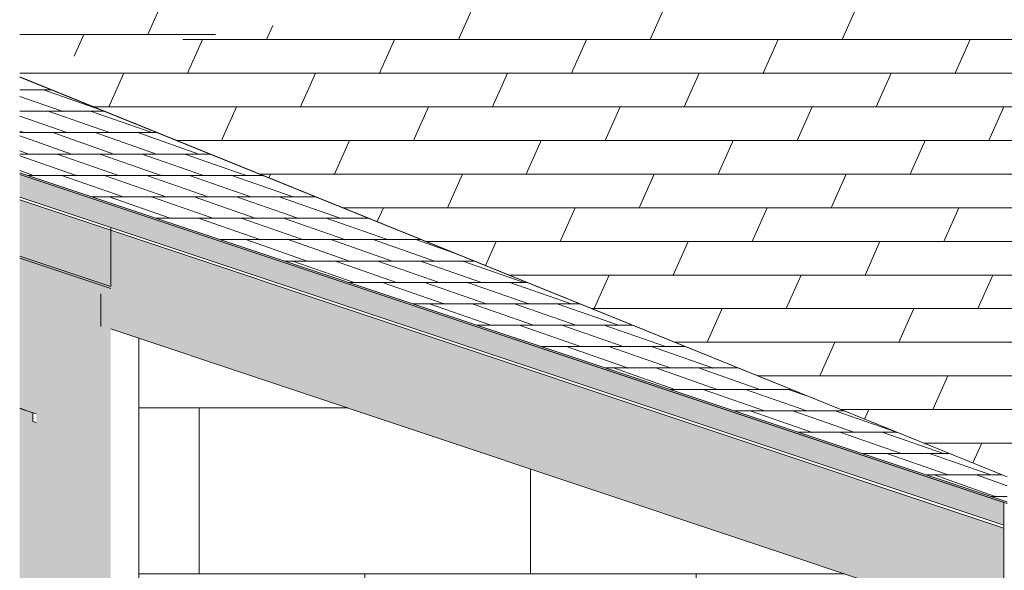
# Model space of a CAD drawing. Header units: millimetres. Extents: x -65 to 293624, y -1905 to 31061.
# Tile 155 of 256: x 104402 to 107373, y 21873 to 23533. Entities that reach past the tile are written whole.
import ezdxf

# ---------------------------------------------------------------- set-up
doc = ezdxf.new("R2010")
doc.units = ezdxf.units.MM
doc.header["$MEASUREMENT"] = 0
for name, color, linetype in [('1232 Välisseinad.AR', 7, 'Continuous'), ('1236 Katuslaed.AR', 7, 'Continuous'), ('1263 Katusekate - plekk.AR', 7, 'Continuous')]:
    doc.layers.add(name, color=color, linetype=linetype)
pattern_1 = [(180, (20443.1, 12361.43), (0, 500), []), (90, (20443.1, 12361.4), (1000, 0), [500, -500]), (90, (19943.1, 12861.4), (1000, 0), [500, -500])]

# ---------------------------------------------------------------- blocks, each defined once
blk = doc.blocks.new('Section Element_1119_3', base_point=(20443.1, 12361.4))
at = {"layer": '1232 Välisseinad.AR', "linetype": 'Continuous', "lineweight": 0, "true_color": 0x000000}
h = blk.add_hatch(dxfattribs=at)
h.set_pattern_fill('Plokk_Panel_100x50_0003', color=178, style=0, pattern_type=2)
h.set_pattern_definition(pattern_1)
h.paths.add_polyline_path([(106995.5, 21827.5), (104761.9, 22571.9), (104761.9, 21394.4), (106242.6, 21628.3)])
h = blk.add_hatch(dxfattribs=at)
h.set_pattern_fill('Plokk_Panel_100x50_0003', color=178, style=0, pattern_type=2)
h.set_pattern_definition(pattern_1)
h.paths.add_polyline_path([(106995.5, 21827.5), (104761.9, 22571.9), (104761.9, 21394.4), (106242.6, 21628.3)])
blk = doc.blocks.new('Section Element_1232_3', base_point=(20443.1, 12361.4))
at = {"layer": '1232 Välisseinad.AR', "linetype": 'Continuous', "lineweight": 0, "true_color": 0x000000}
for points in [[(104676.9, 22906.3), (104676.9, 22696.3), (104646.9, 22706.3), (104646.9, 19956.4), (104676.9, 19956.4), (104676.9, 22906.3)], [(104451.9, 22367.2), (104451.9, 22286.4), (104451.9, 19956.4), (104646.9, 19956.4), (104646.9, 22706.3), (104646.6, 22706.4), (104646.6, 22302.2)], [(104414.4, 22299), (104401.9, 22303.1), (104401.9, 19956.4), (104414.4, 19956.4)], [(104426.9, 22294.8), (104414.4, 22299), (104414.4, 19956.4), (104426.9, 19956.4)], [(104426.9, 22294.8), (104426.9, 19956.4), (104451.9, 19956.4), (104451.9, 22286.4)], [(104676.9, 19956.4), (104708.9, 19956.4), (104708.9, 21067.3), (104676.9, 21058.8)], [(104708.9, 19956.4), (104740.9, 19956.4), (104740.9, 21075.8), (104708.9, 21067.3)], [(104761.9, 21081.3), (104740.9, 21075.8), (104740.9, 19956.4), (104761.9, 19956.4)]]:
    blk.add_hatch(color=178, dxfattribs=at).paths.add_polyline_path(points)
at = {"layer": '1232 Välisseinad.AR', "color": 7, "linetype": 'Continuous', "lineweight": 13}
for p, q in [((104676.9, 22906.3), (104676.9, 22728)), ((104646.6, 22706.4), (104646.6, 22608)), ((104761.9, 22571.9), (104761.9, 21236.7)), ((104401.9, 20361.4), (104401.9, 20054.9))]:
    blk.add_line(p, q, dxfattribs=at)
at = {"layer": '1232 Välisseinad.AR', "color": 7, "linetype": 'Continuous', "lineweight": 15}
blk.add_line((104761.9, 21081.3), (104761.9, 19956.4), dxfattribs=at)
at = {"layer": '1232 Välisseinad.AR', "color": 7, "linetype": 'Continuous', "lineweight": 13, "flags": 128}
for points in [[(104663.4, 19956.4), (104646.9, 19956.4), (104610.4, 19956.4)], [(104761.9, 19956.4), (104740.9, 19956.4), (104708.9, 19956.4), (104681.9, 19956.4)]]:
    blk.add_lwpolyline(points, dxfattribs=at)
blk = doc.blocks.new('Section Element_1401_3', base_point=(20443.1, 12361.4))
at = {"layer": '1236 Katuslaed.AR', "linetype": 'Continuous', "lineweight": 0, "true_color": 0x000000}
blk.add_hatch(color=178, dxfattribs=at).paths.add_polyline_path([(104646.6, 22302.2), (104646.6, 22401.9), (104401.9, 22483.6), (104401.9, 22383.9)])
blk = doc.blocks.new('Section Element_1403_3', base_point=(20443.1, 12361.4))
at = {"layer": '1236 Katuslaed.AR', "linetype": 'Continuous', "lineweight": 0, "true_color": 0x000000}
blk.add_hatch(color=178, dxfattribs=at).paths.add_polyline_path([(104646.6, 22608), (104646.6, 22608), (104646.6, 22606.7), (104401.9, 22688.3), (104401.9, 22483.6), (104646.6, 22401.9)])
at = {"layer": '1236 Katuslaed.AR', "color": 7, "linetype": 'Continuous', "lineweight": 13}
blk.add_line((104646.6, 22608), (104646.6, 22608), dxfattribs=at)
blk = doc.blocks.new('Section Element_1405_3', base_point=(20443.1, 12361.4))
at = {"layer": '1236 Katuslaed.AR', "linetype": 'Continuous', "lineweight": 0, "true_color": 0x000000}
blk.add_hatch(color=178, dxfattribs=at).paths.add_polyline_path([(104401.9, 22688.3), (104646.6, 22606.7), (104646.6, 22706.4), (104401.9, 22788)])
at = {"layer": '1236 Katuslaed.AR', "color": 7, "linetype": 'Continuous', "lineweight": 13}
blk.add_line((104646.6, 22706.4), (104646.6, 22608), dxfattribs=at)
blk = doc.blocks.new('Section Element_1407_3', base_point=(20443.1, 12361.4))
at = {"layer": '1236 Katuslaed.AR', "linetype": 'Continuous', "lineweight": 0, "true_color": 0x000000}
blk.add_hatch(color=178, dxfattribs=at).paths.add_polyline_path([(104401.9, 22788), (104676.9, 22696.3), (104676.9, 22728), (104401.9, 22819.7)])
at = {"layer": '1236 Katuslaed.AR', "color": 7, "linetype": 'Continuous', "lineweight": 13}
blk.add_line((104401.9, 22819.7), (104676.9, 22728), dxfattribs=at)
at = {"layer": '1236 Katuslaed.AR', "color": 7, "linetype": 'Continuous', "lineweight": 15}
blk.add_line((104646.6, 22706.4), (104646.6, 22706.4), dxfattribs=at)
blk = doc.blocks.new('Section Element_1409_3', base_point=(20443.1, 12361.4))
at = {"layer": '1236 Katuslaed.AR', "linetype": 'Continuous', "lineweight": 0, "true_color": 0x000000}
for points in [[(107371.9, 22042.7), (104401.9, 23031.5), (104401.9, 23027.5), (107371.9, 22038.5)], [(107371.9, 22038.5), (104401.9, 23027.5), (104401.9, 22997.9), (107371.9, 22009)]]:
    blk.add_hatch(color=178, dxfattribs=at).paths.add_polyline_path(points)
at = {"layer": '1236 Katuslaed.AR', "color": 7, "linetype": 'Continuous', "lineweight": 15, "flags": 128}
blk.add_lwpolyline([(104401.9, 22997.9), (104676.9, 22906.3), (107371.9, 22009)], dxfattribs=at)
at = {"layer": '1236 Katuslaed.AR', "color": 7, "linetype": 'Continuous', "lineweight": 13, "flags": 128}
blk.add_lwpolyline([(107371.9, 22042.7), (107371.9, 22038.5), (107371.9, 22009)], dxfattribs=at)
blk = doc.blocks.new('Section Element_1411_3', base_point=(20443.1, 12361.4))
at = {"layer": '1236 Katuslaed.AR', "linetype": 'Continuous', "lineweight": 0, "true_color": 0x000000}
blk.add_hatch(color=178, dxfattribs=at).paths.add_polyline_path([(107371.9, 22069.1), (104401.9, 23057.7), (104401.9, 23031.5), (107371.9, 22042.7)])
at = {"layer": '1236 Katuslaed.AR', "color": 7, "linetype": 'Continuous', "lineweight": 13}
blk.add_line((107371.9, 22069.1), (107371.9, 22042.7), dxfattribs=at)
blk = doc.blocks.new('Section Element_1413_3', base_point=(20443.1, 12361.4))
at = {"layer": '1236 Katuslaed.AR', "linetype": 'Continuous', "lineweight": 0, "true_color": 0x000000}
blk.add_hatch(color=178, dxfattribs=at).paths.add_polyline_path([(107371.9, 22069.1), (107371.9, 22077.5), (104401.9, 23066.1), (104401.9, 23057.7)])
at = {"layer": '1236 Katuslaed.AR', "color": 7, "linetype": 'Continuous', "lineweight": 15}
blk.add_line((104401.9, 23066.1), (107371.9, 22077.5), dxfattribs=at)
at = {"layer": '1236 Katuslaed.AR', "color": 7, "linetype": 'Continuous', "lineweight": 13}
blk.add_line((107371.9, 22077.5), (107371.9, 22069.1), dxfattribs=at)
blk = doc.blocks.new('*X1520', base_point=(20443.1, 12361.4))
at = {"layer": '1263 Katusekate - plekk.AR', "color": 7, "linetype": 'Continuous', "lineweight": 13}
for p, q in [((104834.2, 23589.5), (104788.9, 23488.1)), ((104788.9, 23488.1), (104401.9, 23488.1)), ((104401.9, 23488.1), (104981.9, 23488.1)), ((104595.9, 23488.1), (104566.5, 23422.2)), ((104992.9, 23488.1), (104788.9, 23488.1)), ((104981.9, 23488.1), (104992.9, 23488.1))]:
    blk.add_line(p, q, dxfattribs=at)
blk = doc.blocks.new('Section Element_1416_3', base_point=(20443.1, 12361.4))
at = {"layer": '1263 Katusekate - plekk.AR', "lineweight": 0}
blk.add_blockref('*X1520', (20443.1, 12361.4), dxfattribs=at)
blk = doc.blocks.new('*X1544', base_point=(20443.1, 12361.4))
at = {"layer": '1263 Katusekate - plekk.AR', "color": 7, "linetype": 'Continuous', "lineweight": 13}
for p, q in [((104497.2, 23321.2), (104401.9, 23321.2)), ((104401.9, 23321.2), (104497.2, 23321.2)), ((104401.9, 23301.4), (104530.2, 23256.7)), ((104473.5, 23321.2), (104645.6, 23261.1)), ((104401.9, 23256.7), (104444.7, 23256.7)), ((104401.9, 23256.7), (104401.9, 23256.7)), ((104401.9, 23256.7), (104530.2, 23256.7)), ((104401.9, 23241.8), (104544.1, 23192.1)), ((104444.7, 23256.7), (104530.2, 23256.7)), ((104487.4, 23256.7), (104672.4, 23192.1)), ((104530.2, 23256.7), (104656.7, 23256.7)), ((104530.2, 23256.7), (104656.7, 23256.7)), ((104615.7, 23256.7), (104800.6, 23192.1)), ((104401.9, 23197), (104415.9, 23192.1)), ((104401.9, 23192.1), (104458.6, 23192.1)), ((104401.9, 23182.1), (104558, 23127.6)), ((104458.6, 23192.1), (104715.1, 23192.1)), ((104501.4, 23192.1), (104686.3, 23127.6)), ((104629.6, 23192.1), (104814.6, 23127.6)), ((104715.1, 23192.1), (104816.1, 23192.1)), ((104757.9, 23192.1), (104942.8, 23127.6)), ((104401.9, 23137.4), (104429.8, 23127.6)), ((104558, 23127.6), (104401.9, 23127.6)), ((104401.9, 23127.6), (104429.8, 23127.6)), ((104401.9, 23122.5), (104572, 23063.1)), ((104429.8, 23127.6), (104600.8, 23127.6)), ((104515.3, 23127.6), (104700.2, 23063.1)), ((104643.5, 23127.6), (104558, 23127.6)), ((104600.8, 23127.6), (104643.5, 23127.6)), ((104814.6, 23127.6), (104643.5, 23127.6)), ((104643.5, 23127.6), (104828.5, 23063.1)), ((104643.5, 23127.6), (104686.3, 23127.6)), ((104686.3, 23127.6), (104857.3, 23127.6)), ((104771.8, 23127.6), (104956.7, 23063.1)), ((104900.1, 23127.6), (104814.6, 23127.6)), ((104857.3, 23127.6), (104900.1, 23127.6)), ((104975.5, 23127.6), (104900.1, 23127.6)), ((104900.1, 23127.6), (105085, 23063.1)), ((104900.1, 23127.6), (104942.8, 23127.6)), ((104942.8, 23127.6), (104975.5, 23127.6)), ((104401.9, 23077.7), (104443.7, 23063.1)), ((104426.6, 23063.1), (104486.5, 23063.1)), ((104426.6, 23063.1), (104572, 23063.1)), ((104486.5, 23063.1), (104572, 23063.1)), ((104529.2, 23063.1), (104714.1, 22998.6)), ((104572, 23063.1), (104743, 23063.1)), ((104572, 23063.1), (104828.5, 23063.1)), ((104657.5, 23063.1), (104842.4, 22998.6)), ((104743, 23063.1), (104828.5, 23063.1)), ((104785.7, 23063.1), (104970.7, 22998.6)), ((104828.5, 23063.1), (104999.5, 23063.1)), ((104828.5, 23063.1), (105085, 23063.1)), ((104914, 23063.1), (105098.9, 22998.6)), ((104999.5, 23063.1), (105085, 23063.1)), ((105042.2, 23063.1), (105227.2, 22998.6)), ((105085, 23063.1), (105134.9, 23063.1)), ((105085, 23063.1), (105134.9, 23063.1)), ((104620.4, 22998.6), (104756.9, 22998.6)), ((104671.4, 22998.6), (104856.3, 22934.1)), ((104756.9, 22998.6), (105013.4, 22998.6)), ((104799.6, 22998.6), (104984.6, 22934.1)), ((104927.9, 22998.6), (105112.8, 22934.1)), ((105013.4, 22998.6), (105269.9, 22998.6)), ((105056.2, 22998.6), (105241.1, 22934.1)), ((105184.4, 22998.6), (105369.4, 22934.1)), ((105269.9, 22998.6), (105294.4, 22998.6)), ((104856.3, 22934.1), (104814.2, 22934.1)), ((104814.2, 22934.1), (104899.1, 22934.1)), ((104941.8, 22934.1), (104856.3, 22934.1)), ((104899.1, 22934.1), (104941.8, 22934.1)), ((105112.8, 22934.1), (104941.8, 22934.1)), ((104941.8, 22934.1), (105126.8, 22869.6)), ((104941.8, 22934.1), (104984.6, 22934.1)), ((104984.6, 22934.1), (105155.6, 22934.1)), ((105070.1, 22934.1), (105255, 22869.6)), ((105198.4, 22934.1), (105112.8, 22934.1)), ((105155.6, 22934.1), (105198.4, 22934.1)), ((105369.4, 22934.1), (105198.4, 22934.1)), ((105198.4, 22934.1), (105383.3, 22869.6)), ((105198.4, 22934.1), (105241.1, 22934.1)), ((105241.1, 22934.1), (105412.1, 22934.1)), ((105326.6, 22934.1), (105511.5, 22869.6)), ((105453.8, 22934.1), (105369.4, 22934.1)), ((105412.1, 22934.1), (105453.8, 22934.1)), ((105008, 22869.6), (105041.3, 22869.6)), ((105008, 22869.6), (105126.8, 22869.6)), ((105041.3, 22869.6), (105126.8, 22869.6)), ((105084, 22869.6), (105269, 22805.1)), ((105126.8, 22869.6), (105297.8, 22869.6)), ((105126.8, 22869.6), (105383.3, 22869.6)), ((105212.3, 22869.6), (105397.2, 22805.1)), ((105297.8, 22869.6), (105383.3, 22869.6)), ((105340.5, 22869.6), (105525.5, 22805.1)), ((105383.3, 22869.6), (105554.3, 22869.6)), ((105383.3, 22869.6), (105613.2, 22869.6)), ((105468.8, 22869.6), (105653.7, 22805.1)), ((105554.3, 22869.6), (105613.2, 22869.6)), ((105597.1, 22869.6), (105714.2, 22828.8)), ((105201.8, 22805.1), (105311.7, 22805.1)), ((105226.2, 22805.1), (105411.1, 22740.6)), ((105311.7, 22805.1), (105568.2, 22805.1)), ((105354.5, 22805.1), (105539.4, 22740.6)), ((105482.7, 22805.1), (105667.7, 22740.6)), ((105568.2, 22805.1), (105772.6, 22805.1)), ((105611, 22805.1), (105795.9, 22740.6)), ((105739.2, 22805.1), (105924.2, 22740.6)), ((105411.1, 22740.6), (105395.6, 22740.6)), ((105395.6, 22740.6), (105453.9, 22740.6)), ((105496.6, 22740.6), (105411.1, 22740.6)), ((105453.9, 22740.6), (105496.6, 22740.6)), ((105667.7, 22740.6), (105496.6, 22740.6)), ((105496.6, 22740.6), (105681.6, 22676.1)), ((105496.6, 22740.6), (105539.4, 22740.6)), ((105539.4, 22740.6), (105710.4, 22740.6)), ((105624.9, 22740.6), (105809.8, 22676.1)), ((105753.2, 22740.6), (105667.7, 22740.6)), ((105710.4, 22740.6), (105753.2, 22740.6)), ((105924.2, 22740.6), (105753.2, 22740.6)), ((105753.2, 22740.6), (105938.1, 22676.1)), ((105753.2, 22740.6), (105795.9, 22740.6)), ((105795.9, 22740.6), (105932.1, 22740.6)), ((105881.4, 22740.6), (106066.4, 22676.1)), ((105932.1, 22740.6), (105924.2, 22740.6)), ((105589.4, 22676.1), (105596.1, 22676.1)), ((105589.4, 22676.1), (105681.6, 22676.1)), ((105596.1, 22676.1), (105681.6, 22676.1)), ((105638.8, 22676.1), (105823.8, 22611.6)), ((105681.6, 22676.1), (105852.6, 22676.1)), ((105681.6, 22676.1), (105938.1, 22676.1)), ((105767.1, 22676.1), (105952, 22611.6)), ((105852.6, 22676.1), (105938.1, 22676.1)), ((105895.3, 22676.1), (106080.3, 22611.6)), ((105938.1, 22676.1), (106091.5, 22676.1)), ((105938.1, 22676.1), (106091.5, 22676.1)), ((106023.6, 22676.1), (106208.5, 22611.6)), ((105783.2, 22611.6), (105866.5, 22611.6)), ((105866.5, 22611.6), (106123, 22611.6)), ((105909.3, 22611.6), (106094.2, 22547.1)), ((106037.5, 22611.6), (106222.5, 22547.1)), ((106123, 22611.6), (106250.9, 22611.6)), ((106165.8, 22611.6), (106350.7, 22547.1)), ((105977, 22547.1), (106008.7, 22547.1)), ((106051.5, 22547.1), (105977, 22547.1)), ((106008.7, 22547.1), (106051.5, 22547.1)), ((106222.5, 22547.1), (106051.5, 22547.1)), ((106051.5, 22547.1), (106236.4, 22482.6)), ((106051.5, 22547.1), (106094.2, 22547.1)), ((106094.2, 22547.1), (106265.2, 22547.1)), ((106179.7, 22547.1), (106364.6, 22482.6)), ((106308, 22547.1), (106222.5, 22547.1)), ((106265.2, 22547.1), (106308, 22547.1)), ((106410.3, 22547.1), (106308, 22547.1)), ((106308, 22547.1), (106492.9, 22482.6)), ((106308, 22547.1), (106350.7, 22547.1)), ((106350.7, 22547.1), (106410.3, 22547.1)), ((106170.7, 22482.6), (106236.4, 22482.6)), ((106170.7, 22482.6), (106236.4, 22482.6)), ((106193.6, 22482.6), (106378.6, 22418.1)), ((106236.4, 22482.6), (106407.4, 22482.6)), ((106236.4, 22482.6), (106492.9, 22482.6)), ((106321.9, 22482.6), (106506.8, 22418.1)), ((106407.4, 22482.6), (106492.9, 22482.6)), ((106450.2, 22482.6), (106635.1, 22418.1)), ((106492.9, 22482.6), (106569.8, 22482.6)), ((106492.9, 22482.6), (106569.8, 22482.6)), ((106364.5, 22418.1), (106421.3, 22418.1)), ((106421.3, 22418.1), (106677.8, 22418.1)), ((106464.1, 22418.1), (106649, 22353.6)), ((106592.3, 22418.1), (106777.3, 22353.6)), ((106677.8, 22418.1), (106729.2, 22418.1)), ((106720.6, 22418.1), (106782.9, 22396.4)), ((106558.3, 22353.6), (106563.5, 22353.6)), ((106606.3, 22353.6), (106558.3, 22353.6)), ((106563.5, 22353.6), (106606.3, 22353.6)), ((106777.3, 22353.6), (106606.3, 22353.6)), ((106606.3, 22353.6), (106791.2, 22289.1)), ((106606.3, 22353.6), (106649, 22353.6)), ((106649, 22353.6), (106820, 22353.6)), ((106734.5, 22353.6), (106919.5, 22289.1)), ((106862.8, 22353.6), (106777.3, 22353.6)), ((106820, 22353.6), (106862.8, 22353.6)), ((106888.6, 22353.6), (106862.8, 22353.6)), ((106862.8, 22353.6), (107047.7, 22289.1)), ((106862.8, 22353.6), (106888.6, 22353.6)), ((106752.1, 22289.1), (106791.2, 22289.1)), ((106752.1, 22289.1), (106791.2, 22289.1)), ((106791.2, 22289.1), (106962.2, 22289.1)), ((106791.2, 22289.1), (107047.7, 22289.1)), ((106876.7, 22289.1), (107061.6, 22224.6)), ((106962.2, 22289.1), (107047.7, 22289.1)), ((107005, 22289.1), (107189.9, 22224.6)), ((107047.7, 22289.1), (107048, 22289.1)), ((107047.7, 22289.1), (107048, 22289.1)), ((106945.9, 22224.6), (106976.1, 22224.6)), ((106976.1, 22224.6), (107207.5, 22224.6)), ((107018.9, 22224.6), (107203.8, 22160.1)), ((107147.1, 22224.6), (107332.1, 22160.1)), ((107161.1, 22160.1), (107139.7, 22160.1)), ((107139.7, 22160.1), (107161.1, 22160.1)), ((107332.1, 22160.1), (107161.1, 22160.1)), ((107161.1, 22160.1), (107346, 22095.6)), ((107161.1, 22160.1), (107203.8, 22160.1)), ((107203.8, 22160.1), (107366.9, 22160.1)), ((107289.3, 22160.1), (107381.9, 22127.8)), ((107366.9, 22160.1), (107332.1, 22160.1)), ((107333.5, 22095.6), (107346, 22095.6)), ((107333.5, 22095.6), (107346, 22095.6)), ((107346, 22095.6), (107381.9, 22095.6)), ((107346, 22095.6), (107381.9, 22095.6))]:
    blk.add_line(p, q, dxfattribs=at)
for p in [(104530.2, 23256.7), (104530.2, 23256.7), (104530.2, 23256.7), (104530.2, 23256.7), (104572, 23063.1), (104572, 23063.1), (104572, 23063.1), (104572, 23063.1), (104828.5, 23063.1), (104828.5, 23063.1), (104828.5, 23063.1), (104828.5, 23063.1), (105085, 23063.1), (105085, 23063.1), (105085, 23063.1), (105085, 23063.1), (105126.8, 22869.6), (105126.8, 22869.6), (105126.8, 22869.6), (105126.8, 22869.6), (105383.3, 22869.6), (105383.3, 22869.6), (105383.3, 22869.6), (105383.3, 22869.6), (105681.6, 22676.1), (105681.6, 22676.1), (105681.6, 22676.1), (105681.6, 22676.1), (105938.1, 22676.1), (105938.1, 22676.1), (105938.1, 22676.1), (105938.1, 22676.1), (106236.4, 22482.6), (106236.4, 22482.6), (106236.4, 22482.6), (106236.4, 22482.6), (106492.9, 22482.6), (106492.9, 22482.6), (106492.9, 22482.6), (106492.9, 22482.6), (106791.2, 22289.1), (106791.2, 22289.1), (106791.2, 22289.1), (106791.2, 22289.1), (107047.7, 22289.1), (107047.7, 22289.1), (107047.7, 22289.1), (107047.7, 22289.1), (107346, 22095.6), (107346, 22095.6), (107346, 22095.6), (107346, 22095.6)]:
    blk.add_point(p, dxfattribs=at)
blk = doc.blocks.new('Section Element_1436_3', base_point=(20443.1, 12361.4))
at = {"layer": '1263 Katusekate - plekk.AR', "linetype": 'Continuous', "lineweight": 0, "true_color": 0x000000}
blk.add_hatch(color=178, dxfattribs=at).paths.add_polyline_path([(107381.9, 22079.5), (104401.9, 23071.4), (104401.9, 23066.1), (107381.9, 22074.2)])
at = {"layer": '1263 Katusekate - plekk.AR', "color": 7, "linetype": 'Continuous', "lineweight": 13}
blk.add_line((107381.9, 22154), (104401.9, 23359.7), dxfattribs=at)
at = {"layer": '1263 Katusekate - plekk.AR', "color": 7, "linetype": 'Continuous', "lineweight": 15}
for p, q in [((104401.9, 23071.4), (107381.9, 22079.5)), ((104401.9, 23066.1), (107381.9, 22074.2))]:
    blk.add_line(p, q, dxfattribs=at)
at = {"layer": '1263 Katusekate - plekk.AR', "lineweight": 0}
blk.add_blockref('*X1544', (20443.1, 12361.4), dxfattribs=at)
blk = doc.blocks.new('*X1546', base_point=(20443.1, 12361.4))
at = {"layer": '1263 Katusekate - plekk.AR', "color": 7, "linetype": 'Continuous', "lineweight": 13}
for p, q in [((105771.2, 23574.1), (105725.9, 23472.7)), ((106350.1, 23574.1), (106304.9, 23472.7)), ((106929.1, 23574.1), (106883.8, 23472.7)), ((105165.8, 23514.8), (105147, 23472.7)), ((105147, 23472.7), (104893.8, 23472.7)), ((104893.8, 23472.7), (105340, 23472.7)), ((104954, 23472.7), (104908.7, 23371.3)), ((105533, 23472.7), (105147, 23472.7)), ((105340, 23472.7), (105533, 23472.7)), ((105533, 23472.7), (105487.7, 23371.3)), ((106304.9, 23472.7), (105533, 23472.7)), ((105533, 23472.7), (105725.9, 23472.7)), ((105725.9, 23472.7), (106497.8, 23472.7)), ((106111.9, 23472.7), (106066.6, 23371.3)), ((106690.8, 23472.7), (106304.9, 23472.7)), ((106497.8, 23472.7), (106690.8, 23472.7)), ((106690.8, 23472.7), (106645.5, 23371.3)), ((107462.7, 23472.7), (106690.8, 23472.7)), ((106690.8, 23472.7), (106883.8, 23472.7)), ((106883.8, 23472.7), (107655.7, 23472.7)), ((107269.7, 23472.7), (107224.5, 23371.3)), ((104401.9, 23371.3), (105101.7, 23371.3)), ((104401.9, 23371.3), (105487.7, 23371.3)), ((104715.8, 23371.3), (104670.5, 23269.9)), ((105101.7, 23371.3), (105487.7, 23371.3)), ((105294.7, 23371.3), (105249.4, 23269.9)), ((105487.7, 23371.3), (106259.6, 23371.3)), ((105487.7, 23371.3), (106645.5, 23371.3)), ((105873.6, 23371.3), (105828.3, 23269.9)), ((106259.6, 23371.3), (106645.5, 23371.3)), ((106452.5, 23371.3), (106407.3, 23269.9)), ((106645.5, 23371.3), (107417.4, 23371.3)), ((106645.5, 23371.3), (107803.4, 23371.3)), ((107031.5, 23371.3), (106986.2, 23269.9)), ((104625.1, 23269.9), (105442.4, 23269.9)), ((105056.4, 23269.9), (105011.1, 23168.5)), ((105442.4, 23269.9), (106600.2, 23269.9)), ((105635.4, 23269.9), (105590.1, 23168.5)), ((106214.3, 23269.9), (106169, 23168.5)), ((106600.2, 23269.9), (107758.1, 23269.9)), ((106793.2, 23269.9), (106747.9, 23168.5)), ((107372.1, 23269.9), (107326.9, 23168.5)), ((105011.1, 23168.5), (104875.7, 23168.5)), ((104875.7, 23168.5), (105204.1, 23168.5)), ((105397.1, 23168.5), (105011.1, 23168.5)), ((105204.1, 23168.5), (105397.1, 23168.5)), ((105397.1, 23168.5), (105351.8, 23067.1)), ((106169, 23168.5), (105397.1, 23168.5)), ((105397.1, 23168.5), (105590.1, 23168.5)), ((105590.1, 23168.5), (106362, 23168.5)), ((105976, 23168.5), (105930.7, 23067.1)), ((106555, 23168.5), (106169, 23168.5)), ((106362, 23168.5), (106555, 23168.5)), ((106555, 23168.5), (106509.7, 23067.1)), ((107326.9, 23168.5), (106555, 23168.5)), ((106555, 23168.5), (106747.9, 23168.5)), ((106747.9, 23168.5), (107519.8, 23168.5)), ((107133.9, 23168.5), (107088.6, 23067.1)), ((107712.8, 23168.5), (107326.9, 23168.5)), ((105126.4, 23067.1), (105351.8, 23067.1)), ((105126.4, 23067.1), (105351.8, 23067.1)), ((105158.8, 23067.1), (105153.9, 23056)), ((105351.8, 23067.1), (106123.7, 23067.1)), ((105351.8, 23067.1), (106509.7, 23067.1)), ((105737.8, 23067.1), (105692.5, 22965.7)), ((106123.7, 23067.1), (106509.7, 23067.1)), ((106316.7, 23067.1), (106271.4, 22965.7)), ((106509.7, 23067.1), (107281.6, 23067.1)), ((106509.7, 23067.1), (107667.5, 23067.1)), ((106895.6, 23067.1), (106850.3, 22965.7)), ((107281.6, 23067.1), (107667.5, 23067.1)), ((105377, 22965.7), (106464.4, 22965.7)), ((105499.5, 22965.7), (105480.8, 22923.7)), ((106078.4, 22965.7), (106033.2, 22864.3)), ((106464.4, 22965.7), (107622.3, 22965.7)), ((106657.4, 22965.7), (106612.1, 22864.3)), ((107236.3, 22965.7), (107191, 22864.3)), ((106033.2, 22864.3), (105627.6, 22864.3)), ((105627.6, 22864.3), (106226.1, 22864.3)), ((105840.2, 22864.3), (105807.6, 22791.5)), ((106419.1, 22864.3), (106033.2, 22864.3)), ((106226.1, 22864.3), (106419.1, 22864.3)), ((106419.1, 22864.3), (106373.8, 22762.9)), ((107191, 22864.3), (106419.1, 22864.3)), ((106419.1, 22864.3), (106612.1, 22864.3)), ((106612.1, 22864.3), (107384, 22864.3)), ((106998, 22864.3), (106952.8, 22762.9)), ((107577, 22864.3), (107191, 22864.3)), ((105878.2, 22762.9), (105987.9, 22762.9)), ((105878.2, 22762.9), (106373.8, 22762.9)), ((105987.9, 22762.9), (106373.8, 22762.9)), ((106180.8, 22762.9), (106135.6, 22661.5)), ((106373.8, 22762.9), (107145.7, 22762.9)), ((106373.8, 22762.9), (107531.7, 22762.9)), ((106759.8, 22762.9), (106714.5, 22661.5)), ((107145.7, 22762.9), (107531.7, 22762.9)), ((107338.7, 22762.9), (107293.4, 22661.5)), ((106128.8, 22661.5), (106328.5, 22661.5)), ((106328.5, 22661.5), (107486.4, 22661.5)), ((106521.5, 22661.5), (106476.2, 22560.1)), ((107100.4, 22661.5), (107055.2, 22560.1)), ((107055.2, 22560.1), (106379.4, 22560.1)), ((106379.4, 22560.1), (106476.2, 22560.1)), ((106476.2, 22560.1), (107248.1, 22560.1)), ((106862.2, 22560.1), (106816.9, 22458.7)), ((107441.1, 22560.1), (107055.2, 22560.1)), ((107248.1, 22560.1), (107441.1, 22560.1)), ((106630, 22458.7), (107009.9, 22458.7)), ((106630, 22458.7), (107395.8, 22458.7)), ((107009.9, 22458.7), (107395.8, 22458.7)), ((107202.9, 22458.7), (107157.6, 22357.3)), ((106880.7, 22357.3), (107350.5, 22357.3)), ((106964.6, 22357.3), (106951.7, 22328.6)), ((107350.5, 22357.3), (108508.4, 22357.3)), ((107305.3, 22255.9), (107131.3, 22255.9)), ((107131.3, 22255.9), (107305.3, 22255.9)), ((107305.3, 22255.9), (107278.6, 22196.3)), ((108038.1, 22255.9), (107305.3, 22255.9)), ((107305.3, 22255.9), (107498.2, 22255.9))]:
    blk.add_line(p, q, dxfattribs=at)
for p in [(105487.7, 23371.3), (105487.7, 23371.3), (105487.7, 23371.3), (105487.7, 23371.3), (106645.5, 23371.3), (106645.5, 23371.3), (106645.5, 23371.3), (106645.5, 23371.3), (105351.8, 23067.1), (105351.8, 23067.1), (105351.8, 23067.1), (105351.8, 23067.1), (106509.7, 23067.1), (106509.7, 23067.1), (106509.7, 23067.1), (106509.7, 23067.1), (106373.8, 22762.9), (106373.8, 22762.9), (106373.8, 22762.9), (106373.8, 22762.9)]:
    blk.add_point(p, dxfattribs=at)
blk = doc.blocks.new('*X1548', base_point=(20443.1, 12361.4))
at = {"layer": '1263 Katusekate - plekk.AR', "color": 7, "linetype": 'Continuous', "lineweight": 13}
for p, q in [((104827, 23188.3), (104827, 23187.7)), ((105317.3, 22989.9), (105317.3, 22989.4)), ((105807.6, 22791.5), (105807.6, 22791)), ((106298, 22593.1), (106298, 22592.6)), ((106788.3, 22394.7), (106788.3, 22394.2)), ((107278.6, 22196.3), (107278.6, 22195.8))]:
    blk.add_line(p, q, dxfattribs=at)
blk = doc.blocks.new('Section Element_1437_3', base_point=(20443.1, 12361.4))
at = {"layer": '1263 Katusekate - plekk.AR', "color": 7, "linetype": 'Continuous', "lineweight": 13}
blk.add_line((104401.9, 23360.3), (107381.9, 22154.5), dxfattribs=at)
at = {"layer": '1263 Katusekate - plekk.AR', "lineweight": 0}
for name in ['*X1546', '*X1548']:
    blk.add_blockref(name, (20443.1, 12361.4), dxfattribs=at)
blk = doc.blocks.new('Section Element_1673_3', base_point=(20443.1, 12361.4))
at = {"layer": '1236 Katuslaed.AR', "linetype": 'Continuous', "lineweight": 0, "true_color": 0x000000}
blk.add_hatch(color=178, dxfattribs=at).paths.add_polyline_path([(104676.9, 22801.1), (104676.9, 22600.2), (107120.3, 21785.9), (107334.5, 21842.5), (107334.5, 21714.5), (107371.9, 21702), (107371.9, 21902.9)])
at = {"layer": '1236 Katuslaed.AR', "color": 7, "linetype": 'Continuous', "lineweight": 15}
for p, q in [((104676.9, 22600.2), (107120.3, 21785.9)), ((107334.5, 21714.5), (107371.9, 21702))]:
    blk.add_line(p, q, dxfattribs=at)
at = {"layer": '1236 Katuslaed.AR', "color": 7, "linetype": 'Continuous', "lineweight": 13}
for p, q in [((107371.9, 21902.9), (107371.9, 21702)), ((107334.5, 21761.7), (107334.5, 21714.5))]:
    blk.add_line(p, q, dxfattribs=at)
blk = doc.blocks.new('Section Element_2804_3', base_point=(20443.1, 12361.4))
at = {"layer": '1236 Katuslaed.AR', "linetype": 'Continuous', "lineweight": 0, "true_color": 0x000000}
for points in [[(104451.9, 22302.3), (104451.9, 22318.1), (104445.6, 22320.2), (104441.9, 22321.5), (104441.9, 22321.3), (104401.9, 22334.6), (104401.9, 22319)], [(104451.9, 22286.4), (104451.9, 22302.3), (104401.9, 22319), (104401.9, 22303.1)]]:
    blk.add_hatch(color=178, dxfattribs=at).paths.add_polyline_path(points)
at = {"layer": '1236 Katuslaed.AR', "color": 7, "linetype": 'Continuous', "lineweight": 13, "flags": 128}
blk.add_lwpolyline([(104441.9, 22321.5), (104445.6, 22320.2), (104451.9, 22318.1)], dxfattribs=at)
blk = doc.blocks.new('Section Element_2805_3', base_point=(20443.1, 12361.4))
at = {"layer": '1236 Katuslaed.AR', "linetype": 'Continuous', "lineweight": 0, "true_color": 0x000000}
blk.add_hatch(color=178, dxfattribs=at).paths.add_polyline_path([(104401.9, 22334.6), (104441.9, 22321.3), (104441.9, 22347.7), (104401.9, 22361)])
at = {"layer": '1236 Katuslaed.AR', "color": 7, "linetype": 'Continuous', "lineweight": 13}
for p, q in [((104401.9, 22361), (104441.9, 22347.7)), ((104441.9, 22347.7), (104441.9, 22321.5))]:
    blk.add_line(p, q, dxfattribs=at)
blk = doc.blocks.new('Section Element_2806_3', base_point=(20443.1, 12361.4))
at = {"layer": '1236 Katuslaed.AR', "linetype": 'Continuous', "lineweight": 0, "true_color": 0x000000}
blk.add_hatch(color=178, dxfattribs=at).paths.add_polyline_path([(104401.9, 22360.9), (104451.9, 22344.1), (104451.9, 22367.2), (104401.9, 22383.9)])
at = {"layer": '1236 Katuslaed.AR', "color": 7, "linetype": 'Continuous', "lineweight": 13}
blk.add_line((104401.9, 22360.9), (104451.9, 22344.1), dxfattribs=at)
blk = doc.blocks.new('Section Element_2996_3', base_point=(20443.1, 12361.4))
at = {"layer": '1236 Katuslaed.AR', "linetype": 'Continuous', "lineweight": 0, "true_color": 0x000000}
for points in [[(107371.9, 22000.1), (104676.9, 22898.3), (104676.9, 22875), (107371.9, 21976.9)], [(104676.9, 22875), (104676.9, 22801.1), (107371.9, 21902.9), (107371.9, 21976.9)]]:
    blk.add_hatch(color=178, dxfattribs=at).paths.add_polyline_path(points)
at = {"layer": '1236 Katuslaed.AR', "color": 7, "linetype": 'Continuous', "lineweight": 13}
for p, q in [((104676.9, 22898.3), (107371.9, 22000.1)), ((107371.9, 22000.1), (107371.9, 22009))]:
    blk.add_line(p, q, dxfattribs=at)
at = {"layer": '1236 Katuslaed.AR', "color": 7, "linetype": 'Continuous', "lineweight": 13, "flags": 128}
blk.add_lwpolyline([(107371.9, 22000.1), (107371.9, 21976.9), (107371.9, 21902.9)], dxfattribs=at)
blk = doc.blocks.new('Section Element_3002_3', base_point=(20443.1, 12361.4))
at = {"layer": '1236 Katuslaed.AR', "linetype": 'Continuous', "lineweight": 0, "true_color": 0x000000}
for points in [[(104676.9, 22875), (104676.9, 22898.3), (104401.9, 22989.9), (104401.9, 22966.7)], [(104676.9, 22795.8), (104676.9, 22875), (104401.9, 22966.7), (104401.9, 22887.5)], [(104401.9, 22813.5), (104676.9, 22721.8), (104676.9, 22795.8), (104401.9, 22887.5)]]:
    blk.add_hatch(color=178, dxfattribs=at).paths.add_polyline_path(points)
at = {"layer": '1236 Katuslaed.AR', "color": 7, "linetype": 'Continuous', "lineweight": 13}
blk.add_line((104401.9, 22989.9), (104676.9, 22898.3), dxfattribs=at)
at = {"layer": '1236 Katuslaed.AR', "color": 7, "linetype": 'Continuous', "lineweight": 15}
blk.add_line((104401.9, 22813.5), (104676.9, 22721.8), dxfattribs=at)

msp = doc.modelspace()

# ---------------------------------------------------------------- block references
at = {"layer": '1232 Välisseinad.AR', "lineweight": 0}
for name in ['Section Element_1232_3', 'Section Element_1119_3']:
    msp.add_blockref(name, (20443.1, 12361.4), dxfattribs=at)
at = {"layer": '1236 Katuslaed.AR', "lineweight": 0}
for name in ['Section Element_1413_3', 'Section Element_1411_3', 'Section Element_1409_3', 'Section Element_3002_3', 'Section Element_2996_3', 'Section Element_1407_3', 'Section Element_1673_3', 'Section Element_1405_3', 'Section Element_1403_3', 'Section Element_1401_3', 'Section Element_2806_3', 'Section Element_2805_3', 'Section Element_2804_3']:
    msp.add_blockref(name, (20443.1, 12361.4), dxfattribs=at)
at = {"layer": '1263 Katusekate - plekk.AR', "lineweight": 0}
for name in ['Section Element_1437_3', 'Section Element_1416_3', 'Section Element_1436_3']:
    msp.add_blockref(name, (20443.1, 12361.4), dxfattribs=at)

doc.saveas('drawing.dxf')
